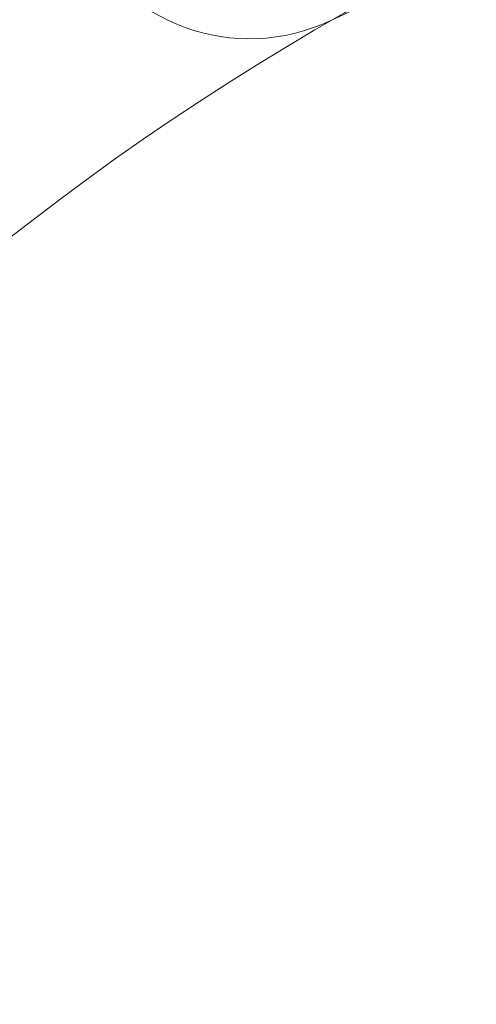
# Model space of a CAD drawing. Header units: inches. Extents: x 1352 to 2050, y -1711 to -1289.
# Tile 250 of 256: x 1796.782 to 1797.01, y -1507.799 to -1507.307. Entities that reach past the tile are written whole.
import ezdxf

# ---------------------------------------------------------------- set-up
doc = ezdxf.new("R2010")
doc.units = ezdxf.units.IN
doc.header["$MEASUREMENT"] = 0
doc.layers.add('图层 1', color=7, linetype='Continuous')

# ---------------------------------------------------------------- blocks, each defined once
blk = doc.blocks.new('block 16')
at = {"layer": '图层 1', "lineweight": 0}
for points, knots in [([(1802.2266, -1512.97156), (1802.23108, -1512.90817), (1802.23418, -1512.84168), (1802.23418, -1512.77381), (1802.23625, -1511.77094), (1801.67676, -1510.34157), (1800.83409, -1509.17713), (1799.99314, -1508.00924), (1798.87039, -1507.11386), (1797.7838, -1507.11834), (1797.50062, -1507.11834), (1797.21743, -1507.1776), (1796.93769, -1507.30782), (1796.89015, -1507.33022), (1796.83365, -1507.30989), (1796.8116, -1507.262), (1796.78955, -1507.21446), (1796.80953, -1507.15796), (1796.85707, -1507.13557), (1797.16231, -1506.99363), (1797.47375, -1506.92817), (1797.7838, -1506.92817), (1798.97719, -1506.93196), (1800.12716, -1507.87661), (1800.98843, -1509.0662), (1801.84798, -1510.25958), (1802.42194, -1511.70514), (1802.42366, -1512.77381), (1802.42366, -1512.8465), (1802.4209, -1512.91747), (1802.41539, -1512.98672), (1802.41126, -1513.03874), (1802.36578, -1513.07801), (1802.31342, -1513.07353), (1802.26105, -1513.07009), (1802.22247, -1513.02358), (1802.2266, -1512.97156)], [0, 0, 0, 0, 1, 1, 1, 2, 2, 2, 3, 3, 3, 4, 4, 4, 5, 5, 5, 6, 6, 6, 7, 7, 7, 8, 8, 8, 9, 9, 9, 10, 10, 10, 11, 11, 11, 12, 12, 12, 12]), ([(1796.94458, -1507.30403), (1796.31137, -1507.66267), (1796.06539, -1508.49707), (1796.06677, -1509.21985), (1796.06677, -1509.21985), (1796.06746, -1509.29427), (1796.06746, -1509.29427), (1796.06884, -1509.34629), (1796.02681, -1509.38969), (1795.97444, -1509.39107), (1795.92242, -1509.39245), (1795.87867, -1509.35076), (1795.87763, -1509.2984), (1795.87763, -1509.2984), (1795.8766, -1509.21985), (1795.8766, -1509.21985), (1795.87798, -1508.46159), (1796.12465, -1507.55863), (1796.85018, -1507.13936), (1796.89566, -1507.11352), (1796.95354, -1507.12937), (1796.97972, -1507.17484), (1797.0059, -1507.22032), (1796.99005, -1507.2782), (1796.94458, -1507.30403)], [0, 0, 0, 0, 1, 1, 1, 2, 2, 2, 3, 3, 3, 4, 4, 4, 5, 5, 5, 6, 6, 6, 7, 7, 7, 8, 8, 8, 8])]:
    blk.add_open_spline(points, degree=3, knots=knots, dxfattribs=at)
blk = doc.blocks.new('block 9')
at = {"layer": '图层 1'}
blk.add_blockref('block 16', (0, 0), dxfattribs=at)
blk = doc.blocks.new('block 2')
at = {"layer": '图层 1'}
blk.add_blockref('block 9', (0, 0), dxfattribs=at)

msp = doc.modelspace()

# ---------------------------------------------------------------- block references
at = {"layer": '图层 1'}
msp.add_blockref('block 2', (0, 0), dxfattribs=at)

doc.saveas('drawing.dxf')
